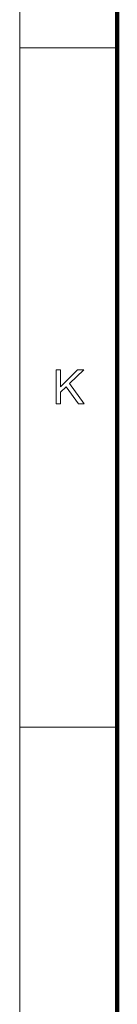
# Model space of a CAD drawing. Extents: x 0 to 1189, y 0 to 841.
# Tile 46 of 135: x 10 to 20, y 112 to 213. Entities that reach past the tile are written whole.
import ezdxf

# ---------------------------------------------------------------- set-up
doc = ezdxf.new("R2010")
doc.units = 0

msp = doc.modelspace()

# ---------------------------------------------------------------- linework, layer by layer
at = {"color": 7, "lineweight": 13}
msp.add_line((10, 831), (10, 10), dxfattribs=at)
at = {"color": 7, "lineweight": 100}
msp.add_line((20, 821), (20, 20), dxfattribs=at)
at = {"color": 7, "lineweight": 13, "ltscale": 0.25}
for p, q in [((20, 210.25), (10, 210.25)), ((20, 140.17), (10, 140.17))]:
    msp.add_line(p, q, dxfattribs=at)
at = {"color": 7, "lineweight": 13}
msp.add_lwpolyline([(13.73, 173.51), (13.73, 177.01), (14.19, 177.01), (14.19, 175.28), (15.93, 177.01), (16.56, 177.01), (15.09, 175.6), (16.62, 173.51), (16.01, 173.51), (14.76, 175.28), (14.19, 174.73), (14.19, 173.51)], close=True, dxfattribs=at)

doc.saveas('drawing.dxf')
